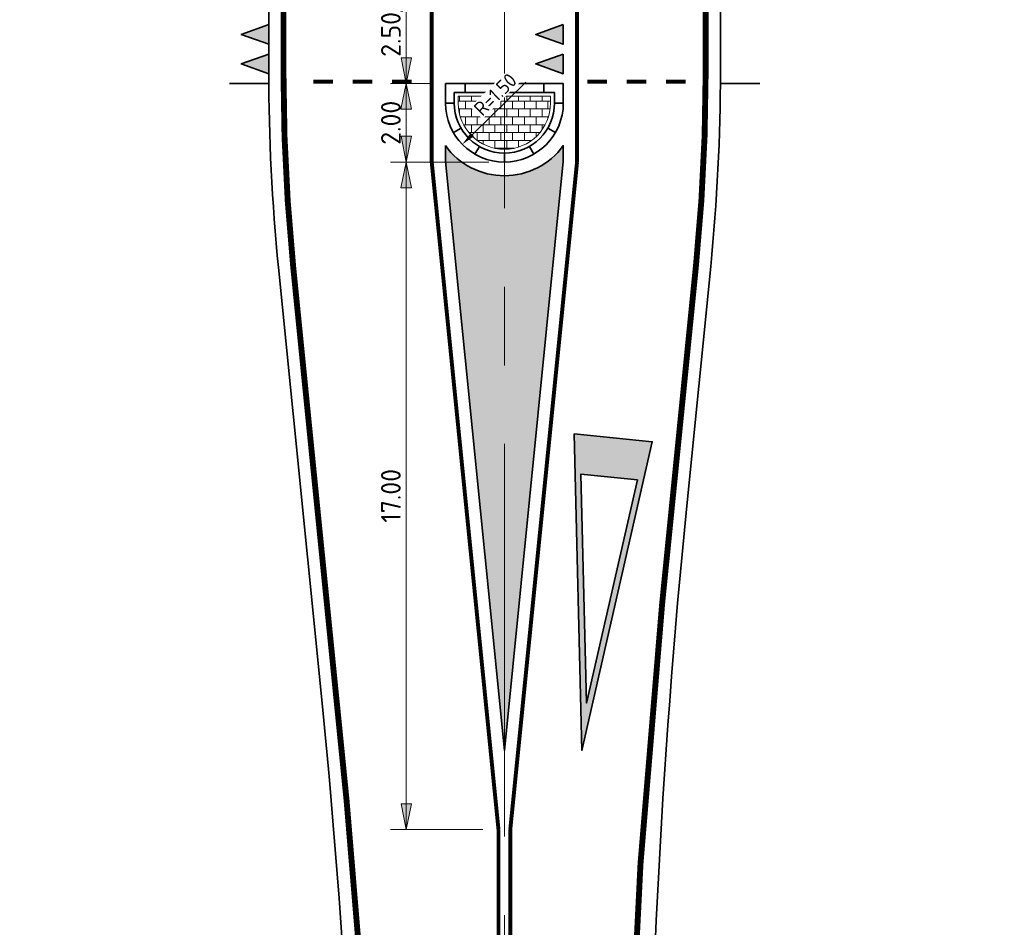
# Model space of a CAD drawing. Header units: metres. Extents: x -699 to 2316, y -1199 to 781.
# Tile 44 of 256: x 494 to 519, y -643 to -620. Entities that reach past the tile are written whole.
import ezdxf

# ---------------------------------------------------------------- set-up
doc = ezdxf.new("R2010")
doc.units = ezdxf.units.M
doc.header["$PDMODE"] = 1
doc.linetypes.add('AM-AS', pattern=[16, 10, -2, 2, -2])
for name, color, linetype, lineweight in [('B-WE-AM-AS-G', 10, 'AM-AS', 18), ('N-WE-VH-KANTVERHARDING-G', 210, 'Continuous', 35), ('N-WE-VH-VERHARDING_BETONSTRAATSTEEN-A', 252, 'Continuous', 18), ('N-WE-VW-MARKERING_DWARS_DRIEHOEK_5070-G', 7, 'VW-HAAIETAND70-L-N', 35), ('N-WE-VW-MARKERING_LANGS_STREEP_DOORGETROKKEN_010-G', 7, 'Continuous', 13), ('N-WE-VW-MARKERING_LANGS_STREEP_DOORGETROKKEN_015-G', 7, 'Continuous', 13), ('N-WE-VW-MARKERING_PUNTSTUK-G', 7, 'Continuous', 35), ('N-WE-VW-MARKERING_SYMBOOL-G', 7, 'Continuous', 35), ('X-XX-AL-M', 7, 'Continuous', 18)]:
    doc.layers.add(name, color=color, linetype=linetype, lineweight=lineweight)
doc.styles.add('NLCS-ISO Standaard', font='NLCS-ISO.ttf')
doc.styles.add('NLCS-ISO-M200-T18', font='NLCS-ISO.ttf', dxfattribs={"height": 0.36})
doc.linetypes.add('VW-HAAIETAND70-L-N', pattern='A,0,-0.5,[149,NLCS.SHX,S=1,R=0,X=-0.625,Y=0],-0.5', length=1)
doc.dimstyles.new('NLCS-M200-T18-PIJL_A_L2_H2', dxfattribs={"dimscale": 0.2, "dimtxt": 2.5, "dimasz": 1.8, "dimexe": 2, "dimexo": 2, "dimgap": 0.7, "dimtad": 1, "dimzin": 0, "dimdsep": 46, "dimtxsty": 'NLCS-ISO-M200-T18', "dimcen": 0, "dimdle": 2, "dimclrd": 256, "dimclre": 256, "dimclrt": 10, "dimazin": 0, "dimtfac": 1, "dimtdec": 3, "dimtofl": 0, "dimtmove": 0, "dimatfit": 3, "dimfxl": 2, "dimtfillclr": 256, "dimtolj": 1, "dimtzin": 0, "dimlwd": -1, "dimlwe": -1, "dimarcsym": 0})
doc.dimstyles.new('NLCS-M200-T25-Pijl-A', dxfattribs={"dimtxt": 0.5, "dimasz": 0.375, "dimexe": 0.4, "dimexo": 0.4, "dimgap": 0.14, "dimtad": 1, "dimlfac": -1, "dimzin": 0, "dimdsep": 46, "dimtxsty": 'NLCS-ISO Standaard', "dimblk": 'Pijl', "dimblk1": 'Pijl', "dimblk2": 'Pijl', "dimcen": 2.5, "dimdle": 2, "dimclrd": 256, "dimclre": 256, "dimclrt": 256, "dimadec": 0, "dimazin": 0, "dimtfac": 1, "dimtofl": 0, "dimtmove": 0, "dimatfit": 3, "dimldrblk": 'Pijl', "dimfxl": 1, "dimtolj": 1, "dimtzin": 0, "dimlwd": 18, "dimlwe": 18, "dimarcsym": 0})
pattern_1 = [(360, (0.5000000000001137, 214.832890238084), (0.2000000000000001, 0.1499999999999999), [0.2, -0.2]), (90, (0.5000000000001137, 214.832890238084), (-0.2, 1.10217807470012e-16), [])]

# ---------------------------------------------------------------- blocks, each defined once
blk = doc.blocks.new('Pijl')
h = blk.add_hatch(color=256)
h.paths.add_polyline_path([(2.220446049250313e-16, 0), (-1.75, 0.352142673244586), (-1.749922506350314, 1.310063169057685e-14)])
h.paths.add_polyline_path([(-1.749922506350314, 1.310063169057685e-14), (-1.749845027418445, -0.3520757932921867), (0, 0)])
for p, q in [((-1.901878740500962, 1.4210854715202e-14), (0, 0)), ((0, 0), (-1.75, 0.352142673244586)), ((-1.75, 0.352142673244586), (-1.749845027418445, -0.3520757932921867)), ((0, 0), (-1.749845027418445, -0.3520757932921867))]:
    blk.add_line(p, q)
blk = doc.blocks.new('*D830')
at = {"layer": 'Defpoints', "color": 0, "transparency": 16777216}
for p in [(506.6086203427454, -623.8505621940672), (504.1083557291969, -640.8505621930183), (506.4586203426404, -640.8505621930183)]:
    blk.add_point(p, dxfattribs=at)
at = {"layer": 'X-XX-AL-M', "lineweight": 18, "transparency": 16777216}
for p, q in [((506.2086203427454, -623.8505621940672), (503.7083557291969, -623.8505621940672)), ((504.1083557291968, -624.2255621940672), (504.1083557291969, -640.4755621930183)), ((506.0586203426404, -640.8505621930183), (503.7083557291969, -640.8505621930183))]:
    blk.add_line(p, q, dxfattribs=at)
at = {"layer": 'X-XX-AL-M', "lineweight": 18, "transparency": 16777216, "xscale": 0.375, "yscale": 0.375, "zscale": 0.375}
for p, rotation in [((504.1083557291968, -623.8505621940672), 90), ((504.1083557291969, -640.8505621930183), 270)]:
    blk.add_blockref('Pijl', p, dxfattribs=dict(at, rotation=rotation))
at = {"layer": 'X-XX-AL-M', "transparency": 16777216, "insert": (503.7183557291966, -632.3505621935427), "char_height": 0.5, "attachment_point": 5, "rotation": 90, "style": 'NLCS-ISO Standaard'}
blk.add_mtext('\\A1;17.00', dxfattribs=at)
blk = doc.blocks.new('*D843')
at = {"layer": 'Defpoints', "color": 0, "transparency": 16777216}
for p in [(505.1086203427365, -619.3505621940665), (504.1083557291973, -621.8505621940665), (505.1086203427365, -621.8505621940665)]:
    blk.add_point(p, dxfattribs=at)
at = {"layer": 'X-XX-AL-M', "lineweight": 18, "transparency": 16777216}
for p, q in [((504.7086203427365, -619.3505621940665), (503.7083557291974, -619.3505621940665)), ((504.1083557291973, -619.7255621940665), (504.1083557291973, -621.4755621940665)), ((504.7086203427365, -621.8505621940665), (503.7083557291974, -621.8505621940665))]:
    blk.add_line(p, q, dxfattribs=at)
at = {"layer": 'X-XX-AL-M', "lineweight": 18, "transparency": 16777216, "xscale": 0.375, "yscale": 0.375, "zscale": 0.375}
for p, rotation in [((504.1083557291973, -619.3505621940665), 90), ((504.1083557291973, -621.8505621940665), 270)]:
    blk.add_blockref('Pijl', p, dxfattribs=dict(at, rotation=rotation))
at = {"layer": 'X-XX-AL-M', "transparency": 16777216, "insert": (503.7183557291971, -620.6005621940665), "char_height": 0.5, "attachment_point": 5, "rotation": 90, "style": 'NLCS-ISO Standaard'}
blk.add_mtext('\\A1;2.50', dxfattribs=at)
blk = doc.blocks.new('*D844')
at = {"layer": 'Defpoints', "color": 0, "transparency": 16777216}
for p in [(505.1086203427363, -621.8505621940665), (504.1083557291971, -623.8505621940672), (506.6086203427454, -623.8505621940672)]:
    blk.add_point(p, dxfattribs=at)
at = {"layer": 'X-XX-AL-M', "lineweight": 18, "transparency": 16777216}
for p, q in [((504.7086203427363, -621.8505621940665), (503.7083557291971, -621.8505621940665)), ((504.1083557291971, -622.2255621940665), (504.1083557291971, -623.4755621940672)), ((506.2086203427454, -623.8505621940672), (503.7083557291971, -623.8505621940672))]:
    blk.add_line(p, q, dxfattribs=at)
at = {"layer": 'X-XX-AL-M', "lineweight": 18, "transparency": 16777216, "xscale": 0.375, "yscale": 0.375, "zscale": 0.375}
for p, rotation in [((504.1083557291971, -621.8505621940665), 90), ((504.1083557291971, -623.8505621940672), 270)]:
    blk.add_blockref('Pijl', p, dxfattribs=dict(at, rotation=rotation))
at = {"layer": 'X-XX-AL-M', "transparency": 16777216, "insert": (503.7183557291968, -622.8505621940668), "char_height": 0.5, "attachment_point": 5, "rotation": 90, "style": 'NLCS-ISO Standaard'}
blk.add_mtext('\\A1;2.00', dxfattribs=at)
blk = doc.blocks.new('VW8000')
h = blk.add_hatch(color=256)
h.paths.add_polyline_path([(-0.9999999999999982, 7.999999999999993), (-2.664535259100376e-15, 1.4210854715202e-14), (0.9999999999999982, 7.999999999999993)])
h.paths.add_polyline_path([(0.7238326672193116, 6.999999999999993), (-1.77635683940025e-15, 1.209338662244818), (-0.7238326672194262, 6.999999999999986)], flags=16)
for points in [[(-0.9999999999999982, 7.999999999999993), (-2.664535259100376e-15, 1.4210854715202e-14), (0.9999999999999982, 7.999999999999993)], [(0.7238326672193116, 6.999999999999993), (-1.77635683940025e-15, 1.209338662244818), (-0.7238326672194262, 6.999999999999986)]]:
    blk.add_lwpolyline(points, close=True)
blk = doc.blocks.new('NLCS_Haai70')
at = {"linetype": 'Continuous'}
blk.add_hatch(color=256, dxfattribs=at).paths.add_polyline_path([(-0.25, 0), (0.2499999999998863, 2.273736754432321e-13), (2.842170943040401e-14, -0.7000000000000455)])
blk.add_lwpolyline([(-0.25, 0), (0.2499999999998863, 2.273736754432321e-13), (2.842170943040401e-14, -0.7000000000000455)], close=True, dxfattribs=at)
blk = doc.blocks.new('NLCS_Rotondepoot_7.3_R18_1fo')
at = {"layer": 'N-WE-VH-VERHARDING_BETONSTRAATSTEEN-A'}
h = blk.add_hatch(dxfattribs=at)
h.set_pattern_fill('VB-KLINKERVERHARDING', color=256, scale=0.2, angle=-2.544443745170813e-14, style=0, pattern_type=2)
h.set_pattern_definition(pattern_1)
edge = h.paths.add_edge_path()
edge.add_line((-30.42499999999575, 1.175000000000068), (-30.59999999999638, 1.175000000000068))
edge.add_arc((-30.59999999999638, 5.684341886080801e-14), 1.175000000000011, 90, 270)
edge.add_line((-30.59999999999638, -1.174999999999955), (-30.42499999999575, -1.174999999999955))
edge.add_line((-30.42499999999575, -1.174999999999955), (-30.42499999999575, 1.175000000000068))
h = blk.add_hatch(dxfattribs=at)
h.set_pattern_fill('VB-KLINKERVERHARDING', color=256, scale=0.2, angle=-2.544443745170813e-14, style=0, pattern_type=2)
h.set_pattern_definition(pattern_1)
edge = h.paths.add_edge_path()
edge.add_line((-30.42499999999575, 1.175000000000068), (-30.59999999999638, 1.175000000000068))
edge.add_arc((-30.59999999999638, 5.684341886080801e-14), 1.175000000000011, 90, 270)
edge.add_line((-30.59999999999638, -1.174999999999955), (-30.42499999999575, -1.174999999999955))
edge.add_line((-30.42499999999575, -1.174999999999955), (-30.42499999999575, 1.175000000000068))
at = {"layer": 'N-WE-VW-MARKERING_PUNTSTUK-G'}
h = blk.add_hatch(color=256, dxfattribs=at)
edge = h.paths.add_edge_path()
edge.add_line((-31.68282039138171, 1.500000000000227), (-32.08254353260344, 1.500000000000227))
edge.add_line((-32.08254353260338, 1.500000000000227), (-47.08254353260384, 5.684341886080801e-14))
edge.add_line((-47.08254353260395, 0), (-32.0825435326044, -1.499999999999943))
edge.add_line((-32.0825435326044, -1.5), (-31.68282039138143, -1.5))
edge.add_arc((-30.59999999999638, 2.273736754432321e-13), 1.849999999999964, 125.8247743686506, 234.1752256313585, ccw=False)
at = {"layer": 'B-WE-AM-AS-G'}
blk.add_lwpolyline([(-97.2788820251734, 0), (0, 0)], dxfattribs=at)
at = {"layer": 'N-WE-VH-KANTVERHARDING-G'}
blk.add_lwpolyline([(-97.27888202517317, 3.650000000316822), (-65.7821080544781, 3.649999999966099, 0.02492232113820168), (-45.88136424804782, 4.642561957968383), (-34.78838872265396, 5.751859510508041, -0.02492232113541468), (-29.81320277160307, 6.00000000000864), (-25.45584412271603, 6.00000000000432, 0.2238875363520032), (-13.88500588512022, 11.45454545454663, -0.02391034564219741), (-12.72792206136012, 12.72792206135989)], format="xyb", dxfattribs=at)
at = {"layer": 'N-WE-VH-KANTVERHARDING-G', "flags": 128}
for points in [[(-30.09999999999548, 6.00000000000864), (-30.09999999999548, 7.00000000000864)], [(-31.23692176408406, 1.104516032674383), (-31.34931972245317, 1.299430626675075)], [(-30.59999999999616, 1.275000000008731), (-30.59999999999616, 1.50000000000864)], [(-30.09999999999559, 1.000000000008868), (-30.32499999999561, 1.000000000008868)], [(-31.70451603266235, 0.6369217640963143), (-31.89943062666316, 0.7493197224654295)], [(-31.87499999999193, 4.320099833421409e-12), (-32.09999999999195, 4.320099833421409e-12)], [(-30.09999999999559, 8.640199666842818e-12), (-30.32499999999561, 8.640199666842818e-12)], [(-31.70451603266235, -0.6369217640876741), (-31.89943062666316, -0.749319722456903)], [(-30.09999999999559, -0.9999999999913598), (-30.32499999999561, -0.9999999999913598)], [(-31.23692176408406, -1.104516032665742), (-31.34931972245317, -1.299430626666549)], [(-30.59999999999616, -1.49999999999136), (-30.59999999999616, -1.274999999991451)], [(-30.09999999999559, -5.499999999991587), (-30.09999999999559, -6.499999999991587)]]:
    blk.add_lwpolyline(points, dxfattribs=at)
at = {"layer": 'N-WE-VH-KANTVERHARDING-G'}
for points in [[(-30.09999999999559, 1.50000000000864), (-30.59999999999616, 1.500000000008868, 0.9999999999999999), (-30.59999999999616, -1.499999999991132), (-30.09999999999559, -1.49999999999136)], [(-30.32499999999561, 1.275000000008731), (-30.59999999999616, 1.275000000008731, 1), (-30.59999999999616, -1.274999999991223), (-30.32499999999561, -1.274999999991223)]]:
    blk.add_lwpolyline(points, format="xyb", close=True, dxfattribs=at)
at = {"layer": 'N-WE-VH-KANTVERHARDING-G', "flags": 128}
blk.add_lwpolyline([(-12.72792206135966, -12.72792206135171, -0.04066528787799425), (-14.62019151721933, -10.49999999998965, 0.2415313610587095), (-24.36698586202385, -5.49999999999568), (-29.78826496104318, -5.49999999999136, -0.02492232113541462), (-34.76345091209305, -5.251859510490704), (-40.85642643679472, -4.642561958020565, 0.02492232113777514), (-60.75717024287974, -3.650000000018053), (-97.27888202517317, -3.650000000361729)], format="xyb", dxfattribs=at)
at = {"layer": 'N-WE-VH-VERHARDING_BETONSTRAATSTEEN-A'}
blk.add_lwpolyline([(-30.42499999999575, 1.175000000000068), (-30.59999999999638, 1.175000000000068, 1), (-30.59999999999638, -1.174999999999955), (-30.42499999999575, -1.174999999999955)], format="xyb", close=True, dxfattribs=at)
blk.add_lwpolyline([(-30.42499999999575, 1.175000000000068), (-30.59999999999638, 1.175000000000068, 1), (-30.59999999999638, -1.174999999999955), (-30.42499999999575, -1.174999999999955)], format="xyb", close=True, dxfattribs=at)
at = {"layer": 'N-WE-VW-MARKERING_LANGS_STREEP_DOORGETROKKEN_010-G', "const_width": 0.1}
for points in [[(-30.04999999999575, 4.862216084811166), (-30.04999999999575, 4.362216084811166)], [(-30.04999999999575, 3.862216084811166), (-30.04999999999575, 3.362216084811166)], [(-30.04999999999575, 2.862216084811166), (-30.04999999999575, 2.362216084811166)], [(-49.09999999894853, -0.1500000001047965), (-32.09999999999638, -1.849999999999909)], [(-30.04999999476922, -2.112153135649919), (-30.04999999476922, -2.612153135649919)], [(-30.04999999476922, -3.112153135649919), (-30.04999999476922, -3.612153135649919)], [(-30.04999999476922, -4.112153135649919), (-30.04999999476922, -4.612153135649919)]]:
    blk.add_lwpolyline(points, dxfattribs=at)
blk.add_lwpolyline([(-32.09999999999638, -1.849999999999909), (-17.55277755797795, -1.850000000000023, -0.05255267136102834), (-17.55277755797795, 1.850000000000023), (-32.09999999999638, 1.850000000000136), (-49.09999999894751, 0.1500000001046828)], format="xyb", dxfattribs=at)
at = {"layer": 'N-WE-VW-MARKERING_LANGS_STREEP_DOORGETROKKEN_015-G', "const_width": 0.15}
blk.add_lwpolyline([(-71.26340469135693, 3.025000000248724), (-68.26340469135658, 3.025000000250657, 0.02492232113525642), (-48.36266088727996, 4.017561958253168), (-34.7510748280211, 5.378720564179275, -0.0249223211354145), (-29.81320277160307, 5.62500000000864), (-25.45584412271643, 5.62500000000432, 0.2238875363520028), (-13.59573492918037, 11.2159090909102, -0.02391034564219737), (-12.462757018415, 12.46275701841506)], format="xyb", dxfattribs=at)
at = {"layer": 'N-WE-VW-MARKERING_LANGS_STREEP_DOORGETROKKEN_015-G', "const_width": 0.1}
for points in [[(-71.26340469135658, 0.1500000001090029), (-49.09999999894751, 0.1500000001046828)], [(-71.26340469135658, -0.1500000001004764), (-49.09999999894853, -0.1500000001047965)]]:
    blk.add_lwpolyline(points, dxfattribs=at)
at = {"layer": 'N-WE-VW-MARKERING_LANGS_STREEP_DOORGETROKKEN_015-G', "const_width": 0.15, "flags": 128}
blk.add_lwpolyline([(-12.46275701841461, -12.46275701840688, -0.04066528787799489), (-14.31560419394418, -10.28124999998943, 0.2415313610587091), (-24.36698586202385, -5.12499999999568), (-29.7882649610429, -5.12499999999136, -0.02492232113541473), (-34.72613701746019, -4.878720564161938), (-43.33772307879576, -4.017561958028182, 0.02492232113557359), (-63.23846688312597, -3.02500000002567), (-71.26340469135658, -3.02500000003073)], format="xyb", dxfattribs=at)
at = {"layer": 'N-WE-VW-MARKERING_PUNTSTUK-G'}
blk.add_lwpolyline([(-31.68282039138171, 1.500000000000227), (-32.08254353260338, 1.500000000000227), (-47.08254353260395, 0), (-32.0825435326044, -1.5), (-31.68282039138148, -1.5, -0.5114530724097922)], format="xyb", close=True, dxfattribs=at)
at = {"layer": 'N-WE-VW-MARKERING_DWARS_DRIEHOEK_5070-G', "rotation": 180}
for p in [(-29.59999999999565, 5.999999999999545), (-28.84999999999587, 6), (-29.59999999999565, -1.500000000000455), (-28.84999999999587, -1.5)]:
    blk.add_blockref('NLCS_Haai70', p, dxfattribs=at)
at = {"layer": 'N-WE-VW-MARKERING_SYMBOOL-G', "rotation": 264.2894068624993}
blk.add_blockref('VW8000', (-47.08254353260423, -1.971789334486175), dxfattribs=at)
blk = doc.blocks.new('*D2115')
at = {"layer": 'Defpoints', "color": 0, "transparency": 16777216}
blk.add_point((505.5379653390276, -623.401132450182), dxfattribs=at)
at = {"layer": 'X-XX-AL-M', "transparency": 16777216}
blk.add_line((507.1510855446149, -621.8182732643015), (505.7949225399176, -623.1489955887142), dxfattribs=at)
blk.add_solid([(505.752899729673, -623.106169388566), (505.8369453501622, -623.1918217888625), (505.5379653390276, -623.401132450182)], dxfattribs=at)
at = {"layer": 'X-XX-AL-M', "color": 10, "transparency": 16777216, "insert": (506.3773609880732, -622.129159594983), "char_height": 0.36, "attachment_point": 5, "rotation": 44.457513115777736, "style": 'NLCS-ISO-M200-T18', "bg_fill": 3, "box_fill_scale": 1.1, "bg_fill_color": 256, "bg_fill_true_color": 13158600, "bg_fill_transparency": 0}
blk.add_mtext('\\A1;R=1.50', dxfattribs=at)
at = {"layer": 'Defpoints', "color": 0, "transparency": 16777216}
blk.add_point((506.6086203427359, -622.3505621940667), dxfattribs=at)

msp = doc.modelspace()

# ---------------------------------------------------------------- block references
at = {"rotation": 90}
msp.add_blockref('NLCS_Rotondepoot_7.3_R18_1fo', (506.6086203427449, -591.7505621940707), dxfattribs=at)

# ---------------------------------------------------------------- dimensions: what is measured, and where the dimension line sits
at = {"layer": 'X-XX-AL-M'}
for base, p1, p2, picture, middle in [((504.1083557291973, -621.8505621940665), (505.1086203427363, -619.3505621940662), (505.1086203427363, -621.8505621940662), '*D843', (503.7183557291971, -620.6005621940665)), ((504.1083557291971, -623.8505621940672), (505.1086203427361, -621.8505621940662), (506.6086203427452, -623.8505621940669), '*D844', (503.7183557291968, -622.8505621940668)), ((504.1083557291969, -640.8505621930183), (506.6086203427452, -623.8505621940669), (506.4586203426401, -640.850562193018), '*D830', (503.7183557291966, -632.3505621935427))]:
    dim = msp.add_linear_dim(base=base, p1=p1, p2=p2, angle=90, dimstyle='NLCS-M200-T25-Pijl-A', dxfattribs=at)
    dim.commit()
    dim.dimension.update_dxf_attribs({"geometry": picture, "text_midpoint": middle})

# ---------------------------------------------------------------- next in the draw order: dimensions: what is measured, and where the dimension line sits
dim = msp.add_radius_dim(center=(506.6086203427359, -622.3505621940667), mpoint=(505.5379653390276, -623.401132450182), dimstyle='NLCS-M200-T18-PIJL_A_L2_H2', override={"dimpost": 'R=<>', "dimtfill": 1}, dxfattribs=at)
dim.commit()
dim.dimension.update_dxf_attribs({"geometry": '*D2115', "text_midpoint": (506.6014826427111, -622.3575659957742), "dimtype": 164})

doc.saveas('drawing.dxf')
